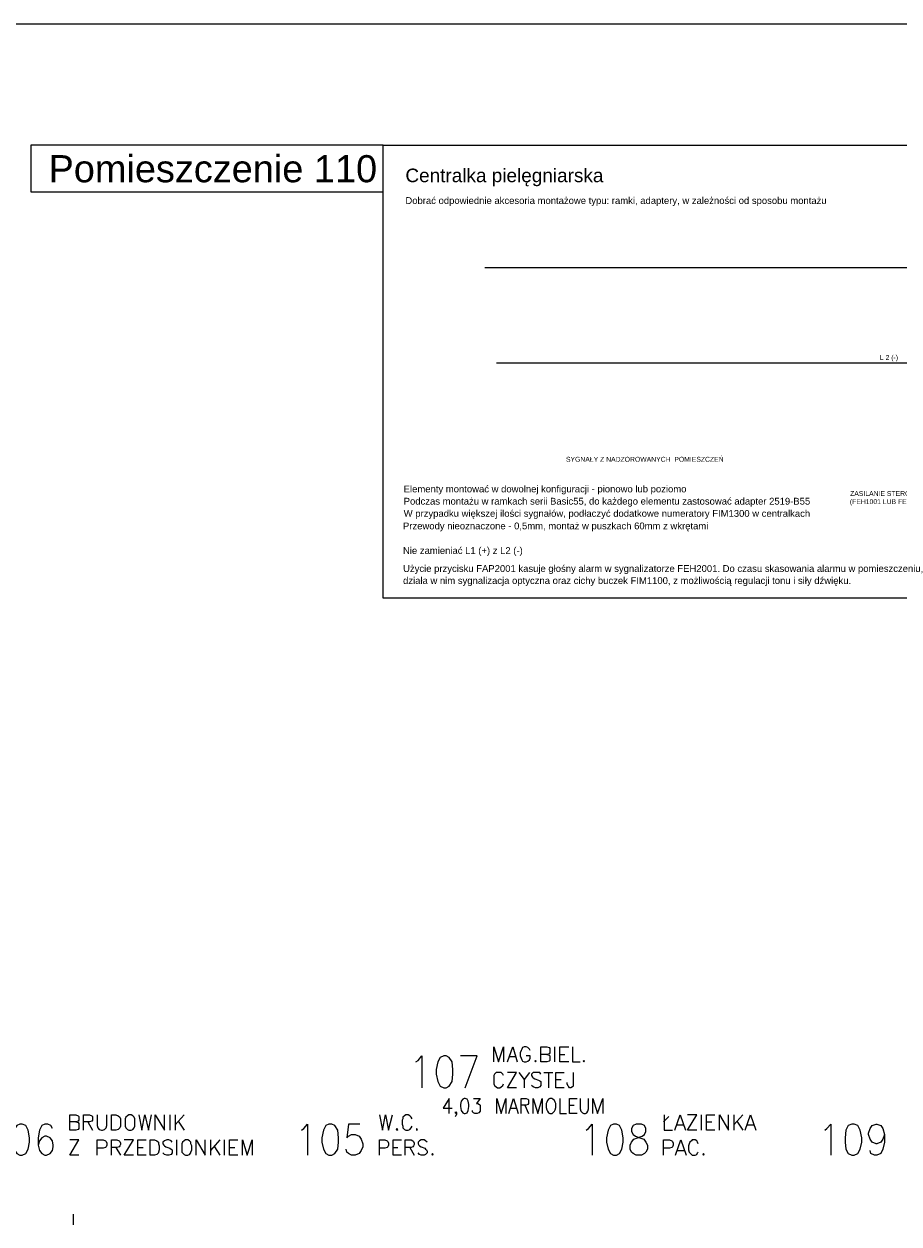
# Model space of a CAD drawing. Header units: millimetres. Extents: x 1 to 17496, y 1 to 30809.
# Tile 75 of 256: x 6279 to 7252, y 14063 to 15398. Entities that reach past the tile are written whole.
import ezdxf

# ---------------------------------------------------------------- set-up
doc = ezdxf.new("R2010")
doc.units = ezdxf.units.MM
doc.layers.add('0_Przyz_centrale pielegniarskie', color=1, linetype='Continuous', lineweight=40)
doc.layers.add('Opisy', color=255, linetype='Continuous')
doc.layers.add('PDF _Geometria', color=7, linetype='Continuous')
doc.styles.add('CP_DESC', font='arial.ttf')

msp = doc.modelspace()

# ---------------------------------------------------------------- linework, layer by layer
at = {"layer": '0_Przyz_centrale pielegniarskie', "color": 1, "lineweight": -3, "ltscale": 2}
msp.add_line((7589, 15126.8), (6791.3, 15126.8), dxfattribs=at)
at = {"layer": '0_Przyz_centrale pielegniarskie', "color": 5, "lineweight": -3, "ltscale": 5}
msp.add_line((6804.2, 15021.3), (7368, 15021.3), dxfattribs=at)
at = {"layer": '0_Przyz_centrale pielegniarskie', "lineweight": -3}
for points in [[(6678, 15263.4), (6286.1, 15263.4), (6286.1, 15211.4), (6678, 15211.4)], [(6678, 15263.4), (8024.6, 15263.4), (8024.6, 14759.3), (6678, 14759.3)]]:
    msp.add_lwpolyline(points, close=True, dxfattribs=at)
at = {"layer": 'Opisy', "lineweight": 18}
for points in [[(6801.1, 14243.3), (6801.1, 14260.1), (6806.2, 14243.3), (6812.1, 14260.1), (6812.1, 14243.3)], [(6816.3, 14243.3), (6822.2, 14260.1), (6827.2, 14243.3)], [(6841.5, 14255.9), (6840.7, 14257.6), (6839, 14259.3), (6837.3, 14260.1), (6834.8, 14260.1), (6833.1, 14259.3), (6832.3, 14257.6), (6831.4, 14255.9), (6830.6, 14253.4), (6830.6, 14250), (6831.4, 14247.5), (6832.3, 14245.8), (6833.1, 14244.1), (6834.8, 14243.3), (6837.3, 14243.3), (6839, 14244.1), (6840.7, 14245.8), (6841.5, 14247.5), (6841.5, 14250), (6837.3, 14250)], [(6860.1, 14251.7), (6862.6, 14250.8), (6863.4, 14250), (6863.4, 14244.9), (6862.6, 14244.1), (6860.1, 14243.3), (6853.3, 14243.3), (6853.3, 14260.1), (6860.1, 14260.1), (6862.6, 14259.3), (6863.4, 14258.4), (6863.4, 14253.4), (6862.6, 14252.5), (6860.1, 14251.7), (6853.3, 14251.7)], [(6868.5, 14260.1), (6868.5, 14243.3)], [(6884.5, 14243.3), (6874.4, 14243.3), (6874.4, 14260.1), (6884.5, 14260.1)], [(6888.7, 14260.1), (6888.7, 14243.3), (6897.1, 14243.3)], [(6714.4, 14243.3), (6716.9, 14244.9), (6721.1, 14250), (6721.1, 14214.6)], [(6769.1, 14214.6), (6782.6, 14250), (6764.1, 14250)], [(6818, 14249.2), (6825.5, 14249.2)], [(6874.4, 14251.7), (6880.3, 14251.7)], [(6812.1, 14228.1), (6811.2, 14229.8), (6809.5, 14231.5), (6803.6, 14231.5), (6802, 14229.8), (6801.1, 14228.1), (6801.1, 14218.8), (6802, 14217.2), (6803.6, 14215.5), (6805.3, 14214.6), (6807.9, 14214.6), (6809.5, 14215.5), (6811.2, 14217.2), (6812.1, 14218.8)], [(6826.4, 14214.6), (6816.3, 14214.6), (6826.4, 14231.5), (6816.3, 14231.5)], [(6828.9, 14231.5), (6834.8, 14223.9), (6834.8, 14214.6)], [(6840.7, 14231.5), (6834.8, 14223.9)], [(6853.3, 14229.8), (6852.5, 14231.5), (6844.9, 14231.5), (6843.2, 14229.8), (6843.2, 14228.1), (6844.1, 14226.4), (6844.9, 14225.6), (6846.6, 14224.7), (6850.8, 14223), (6852.5, 14222.2), (6853.3, 14221.4), (6853.3, 14217.2), (6852.5, 14215.5), (6850, 14214.6), (6847.4, 14214.6), (6844.9, 14215.5), (6843.2, 14217.2)], [(6856.7, 14231.5), (6866.8, 14231.5)], [(6861.8, 14231.5), (6861.8, 14214.6)], [(6879.4, 14214.6), (6870.2, 14214.6), (6870.2, 14231.5), (6879.4, 14231.5)], [(6870.2, 14223.9), (6876.1, 14223.9)], [(6889.5, 14231.5), (6889.5, 14216.3), (6888.7, 14215.5), (6887, 14214.6), (6885.3, 14214.6), (6884.5, 14215.5), (6883.7, 14216.3), (6882.8, 14218.8), (6882.8, 14220.5)], [(6751.4, 14186), (6751.4, 14202.8), (6744.7, 14191.9), (6754.8, 14191.9)], [(6778.4, 14202.8), (6786, 14202.8), (6781.7, 14196.9), (6783.4, 14196.9), (6785.1, 14196.1), (6786, 14195.3), (6786, 14188.5), (6784.3, 14186.8), (6782.6, 14186), (6780.1, 14186), (6778.4, 14186.8), (6777.5, 14187.7), (6777.5, 14189.4)], [(6804.5, 14186), (6804.5, 14202.8), (6809.5, 14186), (6814.6, 14202.8), (6814.6, 14186)], [(6818, 14186), (6823, 14202.8), (6828.1, 14186)], [(6831.4, 14186), (6831.4, 14202.8), (6837.3, 14202.8), (6839, 14202), (6839.9, 14201.2), (6839.9, 14196.9), (6839, 14196.1), (6837.3, 14195.3), (6831.4, 14195.3)], [(6835.6, 14195.3), (6839.9, 14186)], [(6844.9, 14186), (6844.9, 14202.8), (6850, 14186), (6855, 14202.8), (6855, 14186)], [(6874.4, 14202.8), (6874.4, 14186), (6882, 14186)], [(6893.8, 14186), (6885.3, 14186), (6885.3, 14202.8), (6893.8, 14202.8)], [(6885.3, 14195.3), (6890.4, 14195.3)], [(6897.1, 14202.8), (6897.1, 14191), (6898, 14188.5), (6899.7, 14186.8), (6901.3, 14186), (6903, 14186), (6904.7, 14186.8), (6905.6, 14188.5), (6906.4, 14191), (6906.4, 14202.8)], [(6911.4, 14186), (6911.4, 14202.8), (6916.5, 14186), (6922.4, 14202.8), (6922.4, 14186)], [(6336.2, 14176.7), (6338.7, 14175.9), (6339.6, 14175), (6339.6, 14169.1), (6338.7, 14168.3), (6336.2, 14167.5), (6329.5, 14167.5), (6329.5, 14184.3), (6336.2, 14184.3), (6338.7, 14183.5), (6339.6, 14182.6), (6339.6, 14178.4), (6338.7, 14177.6), (6336.2, 14176.7), (6329.5, 14176.7)], [(6344.6, 14167.5), (6344.6, 14184.3), (6351.4, 14184.3), (6353.9, 14183.5), (6354.7, 14182.6), (6354.7, 14178.4), (6353.9, 14177.6), (6351.4, 14176.7), (6344.6, 14176.7)], [(6359.8, 14184.3), (6359.8, 14172.5), (6360.6, 14170), (6362.3, 14168.3), (6364.8, 14167.5), (6365.7, 14167.5), (6368.2, 14168.3), (6369.9, 14170), (6370.7, 14172.5), (6370.7, 14184.3)], [(6406.1, 14184.3), (6409.5, 14167.5), (6412.9, 14184.3), (6417.1, 14167.5), (6420.4, 14184.3)], [(6424.6, 14167.5), (6424.6, 14184.3), (6434.7, 14167.5), (6434.7, 14184.3)], [(6440.6, 14184.3), (6440.6, 14167.5)], [(6446.5, 14184.3), (6446.5, 14167.5)], [(6456.6, 14184.3), (6446.5, 14173.4)], [(6673.9, 14184.3), (6677.3, 14167.5), (6680.7, 14184.3), (6684, 14167.5), (6688.3, 14184.3)], [(6710.2, 14180.1), (6709.3, 14181.8), (6707.6, 14183.5), (6705.9, 14184.3), (6703.4, 14184.3), (6701.7, 14183.5), (6700, 14181.8), (6700, 14180.1), (6699.2, 14178.4), (6699.2, 14174.2), (6700, 14171.7), (6700, 14170), (6701.7, 14168.3), (6703.4, 14167.5), (6705.9, 14167.5), (6707.6, 14168.3), (6709.3, 14170), (6710.2, 14171.7)], [(6759.8, 14186.8), (6759, 14186), (6758.2, 14186.8), (6759, 14187.7), (6759.8, 14186.8), (6759.8, 14185.1), (6759, 14183.5), (6758.2, 14182.6)], [(6819.6, 14191.9), (6826.4, 14191.9)], [(6989.8, 14176.7), (6995.7, 14182.6)], [(6990.6, 14184.3), (6990.6, 14167.5), (6999.9, 14167.5)], [(7002.4, 14167.5), (7008.3, 14184.3), (7014.2, 14167.5)], [(7026.8, 14167.5), (7016.7, 14167.5), (7026.8, 14184.3), (7016.7, 14184.3)], [(7031.9, 14184.3), (7031.9, 14167.5)], [(7047, 14167.5), (7037.8, 14167.5), (7037.8, 14184.3), (7047, 14184.3)], [(7052.1, 14167.5), (7052.1, 14184.3), (7062.2, 14167.5), (7062.2, 14184.3)], [(7068.1, 14184.3), (7068.1, 14167.5)], [(7078.2, 14184.3), (7068.1, 14173.4)], [(7080.7, 14167.5), (7086.6, 14184.3), (7092.5, 14167.5)], [(6310.1, 14169.1), (6308.4, 14172.5), (6305, 14174.2), (6301.7, 14174.2), (6298.3, 14172.5), (6295.8, 14167.5), (6294.1, 14159), (6294.1, 14150.6), (6295.8, 14144.7), (6298.3, 14141.4), (6301.7, 14139.7), (6303.4, 14139.7), (6307.6, 14141.4), (6310.1, 14144.7), (6310.9, 14148.9), (6310.9, 14150.6), (6310.1, 14155.7), (6307.6, 14159), (6303.4, 14160.7), (6301.7, 14160.7), (6298.3, 14159), (6295.8, 14155.7), (6294.1, 14150.6)], [(6349.7, 14176.7), (6354.7, 14167.5)], [(6449.9, 14177.6), (6456.6, 14167.5)], [(6587.2, 14167.5), (6589.7, 14169.1), (6593.9, 14174.2), (6593.9, 14139.7)], [(6652, 14174.2), (6639.4, 14174.2), (6637.7, 14159), (6639.4, 14160.7), (6642.8, 14162.4), (6647, 14162.4), (6651.2, 14160.7), (6653.7, 14157.4), (6655.4, 14152.3), (6655.4, 14148.9), (6653.7, 14144.7), (6651.2, 14141.4), (6647, 14139.7), (6642.8, 14139.7), (6639.4, 14141.4), (6637.7, 14143), (6636.9, 14146.4)], [(6903.9, 14167.5), (6906.4, 14169.1), (6910.6, 14174.2), (6910.6, 14139.7)], [(7004.9, 14173.4), (7011.7, 14173.4)], [(7037.8, 14176.7), (7043.7, 14176.7)], [(7071.5, 14177.6), (7078.2, 14167.5)], [(7083.3, 14173.4), (7090, 14173.4)], [(7169.2, 14167.5), (7171.7, 14169.1), (7175.9, 14174.2), (7175.9, 14139.7)], [(7235.7, 14162.4), (7234, 14157.4), (7231.5, 14154), (7227.3, 14152.3), (7226.4, 14152.3), (7222.2, 14154), (7219.7, 14157.4), (7218, 14162.4), (7218, 14164.1), (7219.7, 14169.1), (7222.2, 14172.5), (7226.4, 14174.2), (7227.3, 14174.2), (7231.5, 14172.5), (7234, 14169.1), (7235.7, 14162.4), (7235.7, 14154), (7234, 14146.4), (7231.5, 14141.4), (7227.3, 14139.7), (7224.8, 14139.7), (7220.5, 14141.4), (7219.7, 14144.7)], [(6339.6, 14139.7), (6329.5, 14139.7), (6339.6, 14156.5), (6329.5, 14156.5)], [(6359.8, 14139.7), (6359.8, 14156.5), (6366.5, 14156.5), (6369.1, 14155.7), (6369.9, 14154.8), (6370.7, 14153.1), (6370.7, 14150.6), (6369.9, 14148.9), (6369.1, 14148.1), (6366.5, 14147.2), (6359.8, 14147.2)], [(6375.8, 14139.7), (6375.8, 14156.5), (6381.7, 14156.5), (6384.2, 14155.7), (6385.1, 14154.8), (6385.9, 14153.1), (6385.9, 14151.5), (6385.1, 14149.8), (6384.2, 14148.9), (6381.7, 14148.1), (6375.8, 14148.1)], [(6400.2, 14139.7), (6390.1, 14139.7), (6400.2, 14156.5), (6390.1, 14156.5)], [(6414.5, 14139.7), (6405.3, 14139.7), (6405.3, 14156.5), (6414.5, 14156.5)], [(6443.2, 14154), (6442.3, 14155.7), (6439.8, 14156.5), (6437.3, 14156.5), (6434.7, 14155.7), (6433.1, 14154), (6433.1, 14152.3), (6433.9, 14150.6), (6434.7, 14149.8), (6436.4, 14148.9), (6440.6, 14147.2), (6442.3, 14146.4), (6443.2, 14145.6), (6443.2, 14142.2), (6442.3, 14140.5), (6439.8, 14139.7), (6437.3, 14139.7), (6434.7, 14140.5), (6433.1, 14142.2)], [(6448.2, 14156.5), (6448.2, 14139.7)], [(6470.1, 14139.7), (6470.1, 14156.5), (6480.2, 14139.7), (6480.2, 14156.5)], [(6486.1, 14156.5), (6486.1, 14139.7)], [(6496.2, 14156.5), (6486.1, 14144.7)], [(6501.3, 14156.5), (6501.3, 14139.7)], [(6516.4, 14139.7), (6507.2, 14139.7), (6507.2, 14156.5), (6516.4, 14156.5)], [(6521.5, 14139.7), (6521.5, 14156.5), (6526.6, 14139.7), (6532.4, 14156.5), (6532.4, 14139.7)], [(6673.9, 14139.7), (6673.9, 14156.5), (6679.8, 14156.5), (6682.4, 14155.7), (6683.2, 14154.8), (6684, 14153.1), (6684, 14150.6), (6683.2, 14148.9), (6682.4, 14148.1), (6679.8, 14147.2), (6673.9, 14147.2)], [(6698.4, 14139.7), (6689.1, 14139.7), (6689.1, 14156.5), (6698.4, 14156.5)], [(6702.6, 14139.7), (6702.6, 14156.5), (6709.3, 14156.5), (6711, 14155.7), (6711.8, 14154.8), (6712.7, 14153.1), (6712.7, 14151.5), (6711.8, 14149.8), (6711, 14148.9), (6709.3, 14148.1), (6702.6, 14148.1)], [(6727, 14154), (6725.3, 14155.7), (6723.6, 14156.5), (6720.3, 14156.5), (6718.6, 14155.7), (6716.9, 14154), (6716.9, 14152.3), (6717.7, 14150.6), (6718.6, 14149.8), (6720.3, 14148.9), (6724.5, 14147.2), (6725.3, 14146.4), (6726.2, 14145.6), (6727, 14143.9), (6727, 14142.2), (6725.3, 14140.5), (6723.6, 14139.7), (6720.3, 14139.7), (6718.6, 14140.5), (6716.9, 14142.2)], [(6989.8, 14139.7), (6989.8, 14156.5), (6996.5, 14156.5), (6999, 14155.7), (6999.9, 14154.8), (7000.7, 14153.1), (7000.7, 14150.6), (6999.9, 14148.9), (6999, 14148.1), (6996.5, 14147.2), (6989.8, 14147.2)], [(7003.2, 14139.7), (7009.1, 14156.5), (7015, 14139.7)], [(7028.5, 14152.3), (7027.7, 14154), (7026.8, 14155.7), (7025.1, 14156.5), (7021.8, 14156.5), (7020.9, 14155.7), (7019.3, 14154), (7018.4, 14152.3), (7017.6, 14149.8), (7017.6, 14145.6), (7018.4, 14143), (7019.3, 14142.2), (7020.9, 14140.5), (7021.8, 14139.7), (7025.1, 14139.7), (7026.8, 14140.5), (7027.7, 14142.2), (7028.5, 14143)], [(6380.8, 14148.1), (6385.9, 14139.7)], [(6405.3, 14148.1), (6411.2, 14148.1)], [(6490.3, 14148.9), (6496.2, 14139.7)], [(6507.2, 14148.1), (6513.1, 14148.1)], [(6689.1, 14148.1), (6694.2, 14148.1)], [(6707.6, 14148.1), (6712.7, 14139.7)], [(7005.8, 14144.7), (7012.5, 14144.7)]]:
    msp.add_lwpolyline(points, dxfattribs=at)
for points in [[(6745.5, 14250), (6741.3, 14248.3), (6738.8, 14243.3), (6737.1, 14234.8), (6737.1, 14229.8), (6738.8, 14221.4), (6741.3, 14216.3), (6745.5, 14214.6), (6748.1, 14214.6), (6751.4, 14216.3), (6754.8, 14221.4), (6755.6, 14229.8), (6755.6, 14234.8), (6754.8, 14243.3), (6751.4, 14248.3), (6748.1, 14250)], [(6847.4, 14244.9), (6846.6, 14244.1), (6847.4, 14243.3), (6848.3, 14244.1)], [(6901.3, 14244.9), (6900.5, 14244.1), (6901.3, 14243.3), (6902.2, 14244.1)], [(6768.3, 14202.8), (6766.6, 14202), (6764.9, 14199.5), (6764.1, 14196.1), (6764.1, 14193.6), (6764.9, 14189.4), (6766.6, 14186.8), (6768.3, 14186), (6769.1, 14186), (6771.6, 14186.8), (6772.5, 14189.4), (6773.3, 14193.6), (6773.3, 14196.1), (6772.5, 14199.5), (6771.6, 14202), (6769.1, 14202.8)], [(6863.4, 14202.8), (6861.8, 14202), (6860.9, 14200.3), (6860.1, 14198.6), (6859.2, 14196.9), (6859.2, 14192.7), (6860.1, 14190.2), (6860.9, 14188.5), (6861.8, 14186.8), (6863.4, 14186), (6866, 14186), (6866.8, 14186.8), (6868.5, 14188.5), (6869.3, 14190.2), (6870.2, 14192.7), (6870.2, 14196.9), (6869.3, 14198.6), (6868.5, 14200.3), (6866.8, 14202), (6866, 14202.8)], [(6375.8, 14167.5), (6375.8, 14184.3), (6380.8, 14184.3), (6383.4, 14183.5), (6385.1, 14181.8), (6385.9, 14180.1), (6385.9, 14171.7), (6385.1, 14170), (6383.4, 14168.3), (6380.8, 14167.5)], [(6395.2, 14184.3), (6393.5, 14183.5), (6391.8, 14181.8), (6391, 14180.1), (6391, 14171.7), (6391.8, 14170), (6393.5, 14168.3), (6395.2, 14167.5), (6397.7, 14167.5), (6399.4, 14168.3), (6401.1, 14170), (6401.9, 14171.7), (6401.9, 14180.1), (6401.1, 14181.8), (6399.4, 14183.5), (6397.7, 14184.3)], [(6273.9, 14174.2), (6270.5, 14172.5), (6267.1, 14167.5), (6266.3, 14159), (6266.3, 14154), (6267.1, 14146.4), (6270.5, 14141.4), (6273.9, 14139.7), (6276.4, 14139.7), (6280.6, 14141.4), (6283.1, 14146.4), (6284.8, 14154), (6284.8, 14159), (6283.1, 14167.5), (6280.6, 14172.5), (6276.4, 14174.2)], [(6617.5, 14174.2), (6614.1, 14172.5), (6611.6, 14167.5), (6609.9, 14159), (6609.9, 14154), (6611.6, 14146.4), (6614.1, 14141.4), (6617.5, 14139.7), (6620.9, 14139.7), (6624.2, 14141.4), (6627.6, 14146.4), (6628.5, 14154), (6628.5, 14159), (6627.6, 14167.5), (6624.2, 14172.5), (6620.9, 14174.2)], [(6693.3, 14169.1), (6692.5, 14168.3), (6693.3, 14167.5), (6694.2, 14168.3)], [(6715.2, 14169.1), (6715.2, 14167.5), (6716.1, 14168.3)], [(6934.2, 14174.2), (6930.8, 14172.5), (6928.3, 14167.5), (6926.6, 14159), (6926.6, 14154), (6928.3, 14146.4), (6930.8, 14141.4), (6934.2, 14139.7), (6937.6, 14139.7), (6940.9, 14141.4), (6943.5, 14146.4), (6945.1, 14154), (6945.1, 14159), (6943.5, 14167.5), (6940.9, 14172.5), (6937.6, 14174.2)], [(6959.5, 14174.2), (6956.1, 14172.5), (6954.4, 14169.1), (6954.4, 14165.8), (6956.1, 14162.4), (6958.6, 14160.7), (6963.7, 14159), (6967.9, 14157.4), (6970.4, 14154), (6972.1, 14150.6), (6972.1, 14146.4), (6970.4, 14143), (6968.7, 14141.4), (6965.3, 14139.7), (6959.5, 14139.7), (6956.1, 14141.4), (6954.4, 14143), (6952.7, 14146.4), (6952.7, 14150.6), (6954.4, 14154), (6956.9, 14157.4), (6961.1, 14159), (6966.2, 14160.7), (6968.7, 14162.4), (6970.4, 14165.8), (6970.4, 14169.1), (6968.7, 14172.5), (6965.3, 14174.2)], [(7199.5, 14174.2), (7195.3, 14172.5), (7192.7, 14167.5), (7191.9, 14159), (7191.9, 14154), (7192.7, 14146.4), (7195.3, 14141.4), (7199.5, 14139.7), (7202, 14139.7), (7206.2, 14141.4), (7208.8, 14146.4), (7210.4, 14154), (7210.4, 14159), (7208.8, 14167.5), (7206.2, 14172.5), (7202, 14174.2)], [(6418.7, 14139.7), (6418.7, 14156.5), (6423.8, 14156.5), (6426.3, 14155.7), (6428, 14154), (6428, 14152.3), (6428.9, 14149.8), (6428.9, 14145.6), (6428, 14143), (6428, 14142.2), (6426.3, 14140.5), (6423.8, 14139.7)], [(6458.3, 14156.5), (6456.6, 14155.7), (6455, 14154), (6454.1, 14152.3), (6454.1, 14143), (6455, 14142.2), (6456.6, 14140.5), (6458.3, 14139.7), (6460.9, 14139.7), (6462.5, 14140.5), (6464.2, 14142.2), (6464.2, 14143), (6465.1, 14145.6), (6465.1, 14149.8), (6464.2, 14152.3), (6464.2, 14154), (6462.5, 14155.7), (6460.9, 14156.5)], [(6732.9, 14141.4), (6732.1, 14140.5), (6732.9, 14139.7), (6733.7, 14140.5)], [(7034.4, 14141.4), (7033.6, 14140.5), (7034.4, 14139.7), (7035.3, 14140.5)]]:
    msp.add_lwpolyline(points, close=True, dxfattribs=at)
at = {"layer": 'PDF _Geometria'}
msp.add_lwpolyline([(1887, 15398.1), (14038.1, 15398.1), (14038.1, 11395.3), (1887, 11395.3)], close=True, dxfattribs=at)
at = {"layer": 'PDF _Geometria', "lineweight": 25}
msp.add_lwpolyline([(6333.7, 14062.2), (6333.7, 14074)], dxfattribs=at)

# ---------------------------------------------------------------- texts
at = {"layer": '0_Przyz_centrale pielegniarskie', "color": 7, "lineweight": -3, "style": 'CP_DESC'}
for s, height, p in [('Pomieszczenie 110', 30.178, (6305.8, 15222)), ('Centralka pielęgniarska', 15.089, (6702.8, 15222.1)), ('Dobrać odpowiednie akcesoria montażowe typu: ramki, adaptery, w zależności od sposobu montażu', 7.544, (6702.8, 15197.9)), ('SYGNAŁY Z NADZOROWANYCH  POMIESZCZEŃ', 5.432, (6881.4, 14911.1)), ('Elementy montować w dowolnej konfiguracji - pionowo lub poziomo', 7.544, (6700.9, 14877)), ('ZASILANIE STEROWNIKA POMIESZCZENIA', 5.432, (7197.5, 14873)), ('Podczas montażu w ramkach serii Basic55, do każdego elementu zastosować adapter 2519-B55', 7.544, (6700.9, 14863.4)), ('(FEH1001 LUB FEH2001)', 5.432, (7197.2, 14864)), ('W przypadku większej ilości sygnałów, podłaczyć dodatkowe numeratory FIM1300 w centralkach ', 7.544, (6700.9, 14849.8)), ('Przewody nieoznaczone - 0,5mm, montaż w puszkach 60mm z wkrętami', 7.544, (6700.1, 14835.9)), ('Nie zamieniać L1 (+) z L2 (-)', 7.544, (6700.1, 14808.5)), ('Użycie przycisku FAP2001 kasuje głośny alarm w sygnalizatorze FEH2001. Do czasu skasowania alarmu w pomieszczeniu, ', 7.5444, (6700.2, 14788.5)), ('działa w nim sygnalizacja optyczna oraz cichy buczek FIM1100, z możliwością regulacji tonu i siły dźwięku.', 7.5444, (6700.2, 14775.1))]:
    msp.add_text(s, height=height, dxfattribs=at).set_placement(p)
at = {"layer": '0_Przyz_centrale pielegniarskie', "lineweight": -3, "style": 'CP_DESC'}
msp.add_text('L 2 (-)', height=5.43, dxfattribs=at).set_placement((7230.6, 15024.3))

doc.saveas('drawing.dxf')
